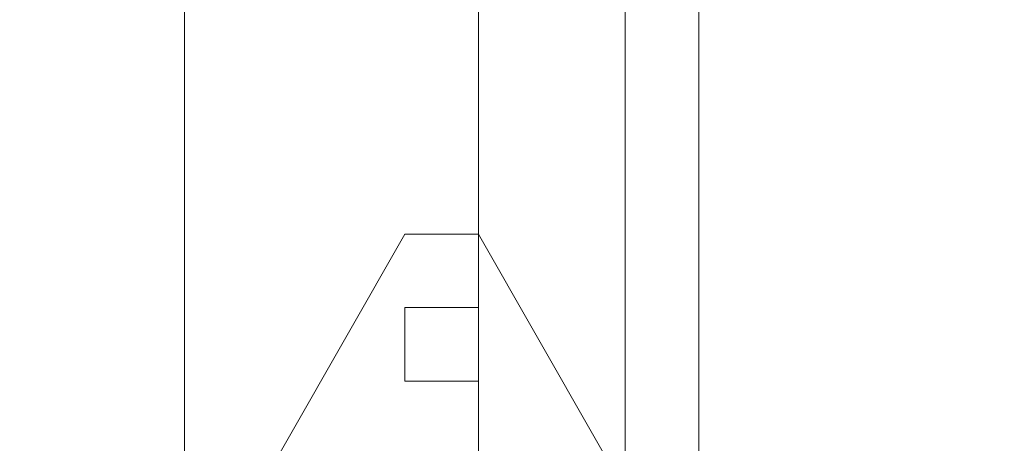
# Model space of a CAD drawing. Header units: inches. Extents: x -79624 to 52587, y -27526 to 10116.
# Tile 237 of 256: x 6257 to 6377, y -7620 to -7568. Entities that reach past the tile are written whole.
import ezdxf
from ezdxf import colors
from ezdxf.entities.mleader import LeaderData, LeaderLine
from ezdxf.math import Vec2, Vec3

# ---------------------------------------------------------------- set-up
doc = ezdxf.new("R2010")
doc.units = ezdxf.units.IN
doc.header["$MEASUREMENT"] = 0
doc.layers.add('- განათება', color=7, linetype='Continuous')
doc.layers.add('Dimensioning - General', color=7, linetype='Continuous')
doc.layers.add('- მექანიკური ნაწილი', color=7, linetype='Continuous', lineweight=18)
doc.styles.add('CT', font='ARIALN.TTF', dxfattribs={"height": 200})
doc.styles.add('GENERATED_STYLE_1', font='txt')
doc.dimstyles.new('GENERATED_STYLE__1', dxfattribs={"dimtxt": 100, "dimasz": 76, "dimexe": 0.18, "dimexo": 0.0625, "dimgap": 0, "dimtad": 0, "dimdec": 0, "dimlfac": 0.1, "dimzin": 0, "dimdsep": 46, "dimtxsty": 'GENERATED_STYLE_1', "dimblk": 'ARROWHEAD_5', "dimblk1": 'ARROWHEAD_5', "dimblk2": 'ARROWHEAD_5', "dimcen": 0.09, "dimse1": 1, "dimse2": 1, "dimclrd": 7, "dimclre": 7, "dimclrt": 7, "dimadec": 0, "dimazin": 0, "dimtfac": 1, "dimtdec": 4, "dimtmove": 0, "dimatfit": 3, "dimfxl": 1, "dimtolj": 1, "dimtzin": 0, "dimarcsym": 0})

# ---------------------------------------------------------------- blocks, each defined once
blk = doc.blocks.new('ARROWHEAD_5')
at = {"linetype": 'Continuous', "lineweight": 0}
blk.add_hatch(color=0, dxfattribs=at).paths.add_polyline_path([(-1, 0.2679), (0, 0), (-1, -0.2679)])
at = {"color": 0, "linetype": 'Continuous', "lineweight": 0}
blk.add_line((0, 0), (-1, 0), dxfattribs=at)
blk = doc.blocks.new('*D249')
at = {"layer": 'Defpoints', "color": 0, "linetype": 'Continuous', "transparency": 16777216}
for p in [(358.56, 209.2), (25258.56, 209.2), (1258.56, -26125.72)]:
    blk.add_point(p, dxfattribs=at)
at = {"layer": 'Dimensioning - General', "color": 7, "linetype": 'Continuous', "lineweight": -2, "transparency": 16777216}
for p, q in [((358.56, 133.2), (358.56, -12795.72)), ((358.56, -26049.72), (358.56, -13148.1))]:
    blk.add_line(p, q, dxfattribs=at)
at = {"layer": 'Dimensioning - General', "color": 7, "linetype": 'Continuous', "lineweight": -2, "transparency": 16777216, "xscale": 76.00000000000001, "yscale": 76.00000000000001, "zscale": 76.00000000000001}
for p, rotation in [((358.56, 209.2), 90), ((358.56, -26125.72), 270)]:
    blk.add_blockref('ARROWHEAD_5', p, dxfattribs=dict(at, rotation=rotation))
at = {"layer": 'Dimensioning - General', "color": 7, "linetype": 'Continuous', "lineweight": 13, "transparency": 16777216, "insert": (358.56, -12971.91), "char_height": 100, "attachment_point": 5, "rotation": 90, "style": 'GENERATED_STYLE_1'}
blk.add_mtext('\\A1;2633', dxfattribs=at)
blk = doc.blocks.new('_DotSmall')
at = {"color": 0, "linetype": 'ByBlock', "const_width": 0.5}
blk.add_lwpolyline([(-0.0625, 0, 1), (0.0625, 0, 1)], format="xyb", close=True, dxfattribs=at)

msp = doc.modelspace()

# ---------------------------------------------------------------- linework, layer by layer
at = {"layer": '- მექანიკური ნაწილი', "color": 7, "lineweight": 0}
for points in [[(6276.87347, -7199.35115), (6276.87347, -7702.34471), (6231.96333, -7702.34471), (6276.87347, -7702.34471), (6231.96333, -7702.34471), (6276.87347, -7702.34471), (6231.96333, -7702.34471), (6231.96333, -7199.35115)], [(6276.87347, -7702.34471), (6276.87347, -7199.35115)], [(6276.87347, -7199.35115), (6276.87347, -7702.34471), (6312.80158, -7702.34471), (6312.80158, -7199.35115)], [(6312.80158, -7199.35115), (6312.80158, -7702.34471), (6276.87347, -7702.34471), (6312.80158, -7702.34471), (6357.71172, -7702.34471), (6375.67577, -7702.34471), (6384.6578, -7702.34471), (6375.67577, -7702.34471), (6357.71172, -7702.34471), (6312.80158, -7702.34471), (6276.87347, -7702.34471), (6312.80158, -7702.34471), (6357.71172, -7702.34471), (6375.67577, -7702.34471), (6384.6578, -7702.34471), (6375.67577, -7702.34471), (6357.71172, -7702.34471), (6312.80158, -7702.34471), (6276.87347, -7702.34471), (6276.87347, -7855.03918)], [(6276.87347, -7199.35115), (6276.87347, -7702.34471), (6312.80158, -7702.34471), (6312.80158, -7855.03918)], [(6330.76563, -7199.35115), (6330.76563, -7702.34471), (6312.80158, -7702.34471), (6330.76563, -7702.34471), (6312.80158, -7702.34471), (6312.80158, -7855.03918), (6330.76563, -7855.03918), (6330.76563, -7702.34471), (6339.74766, -7702.34471), (6339.74766, -7855.03918), (6330.76563, -7855.03918), (6339.74766, -7855.03918), (6330.76563, -7855.03918), (6339.74766, -7855.03918), (6330.76563, -7855.03918), (6330.76563, -7890.96729)], [(6312.80158, -7199.35115), (6312.80158, -7702.34471), (6330.76563, -7702.34471), (6330.76563, -7199.35115)], [(6339.74766, -7199.35115), (6339.74766, -7702.34471), (6330.76563, -7702.34471), (6330.76563, -7199.35115)]]:
    msp.add_lwpolyline(points, dxfattribs=at)
at = {"layer": '- მექანიკური ნაწილი', "lineweight": 0}
for points in [[(6303.81955, -7594.56037), (6267.89144, -7657.43457), (6303.81955, -7594.56037)], [(6303.81955, -7594.56037), (6303.81955, -7594.56037)], [(6312.80158, -7594.56037), (6303.81955, -7594.56037), (6312.80158, -7594.56037)], [(6303.81955, -7594.56037), (6303.81955, -7594.56037)], [(6312.80158, -7594.56037), (6312.80158, -7594.56037)], [(6348.72969, -7657.43457), (6312.80158, -7594.56037), (6348.72969, -7657.43457)]]:
    msp.add_lwpolyline(points, dxfattribs=at)
at = {"layer": '- მექანიკური ნაწილი', "color": 7, "lineweight": 0}
msp.add_lwpolyline([(6312.80158, -7612.52443), (6312.80158, -7603.5424), (6303.81955, -7603.5424), (6303.81955, -7612.52443)], close=True, dxfattribs=at)
msp.add_lwpolyline([(6312.80158, -7612.52443), (6312.80158, -7603.5424), (6303.81955, -7603.5424), (6303.81955, -7612.52443)], close=True, dxfattribs=at)

# ---------------------------------------------------------------- dimensions: what is measured, and where the dimension line sits
at = {"layer": 'Dimensioning - General', "color": 7, "linetype": 'Continuous', "lineweight": 13}
dim = msp.add_linear_dim(base=(358.55594, 209.20337), p1=(1258.55593, -26125.72241), p2=(25258.55593, 209.20337), angle=90, dimstyle='GENERATED_STYLE__1', dxfattribs=at)
dim.commit()
dim.dimension.update_dxf_attribs({"geometry": '*D249', "text_midpoint": (358.55594, -12971.91402), "dimtype": 160, "text_rotation": 90})

# ---------------------------------------------------------------- leaders
at = {"layer": '- განათება', "color": 7}
ml = msp.add_multileader_mtext('Standard', dxfattribs=at)
ml.set_content('\\pxt14;{\\fSylfaen|b1|i0|c0|p18;DB-UPS2 \\fSylfaen|b0|i0|c0|p18;\\C1;QF-61          \\C7;N2XH-3X1.5}', color=7, style='CT')
ml.set_leader_properties()
ml.set_arrow_properties(name='DOTSMALL')
ml.build(insert=Vec2(0, 0))
ml.multileader.update_dxf_attribs({"has_dogleg": 0, "text_left_attachment_type": 6, "text_right_attachment_type": 6, "dogleg_length": 9, "arrow_head_size": 163.78543})
ctx = ml.context
ctx.base_point, ctx.char_height, ctx.arrow_head_size, ctx.landing_gap_size, ctx.plane_origin = Vec3(4773.60442, -7638.94753), 162.6117418, 163.78543, 54.59514, Vec3(-8122.67086, -23965.21146)
ctx.left_attachment, ctx.right_attachment, ctx.text_align_type = 6, 6, 1
notes = []
notes.append((ctx, [(0, (1, 1, 0), (6480.89889, -7638.94753), (-1, 0), 9, [(2, [(5982.17124, -8706.06811)], 0, [])])]))
ctx.mtext.insert, ctx.mtext.width, ctx.mtext.defined_height, ctx.mtext.alignment, ctx.mtext.flow_direction = Vec3(5622.75166, -7443.81344), 2403.0225903, 231.60879, 2, 5
for ctx, leaders in notes:
    for number, flags, end, landing, length, lines in leaders:
        leader = LeaderData()
        leader.index, (leader.has_last_leader_line, leader.has_dogleg_vector, leader.attachment_direction) = number, flags
        leader.last_leader_point, leader.dogleg_vector, leader.dogleg_length = Vec3(end), Vec3(landing), length
        for number, points, colour, breaks in lines:
            line = LeaderLine()
            line.index, line.vertices, line.color, line.breaks = number, Vec3.list(points), colors.encode_raw_color(colour), breaks
            leader.lines.append(line)
        ctx.leaders.append(leader)

doc.saveas('drawing.dxf')
